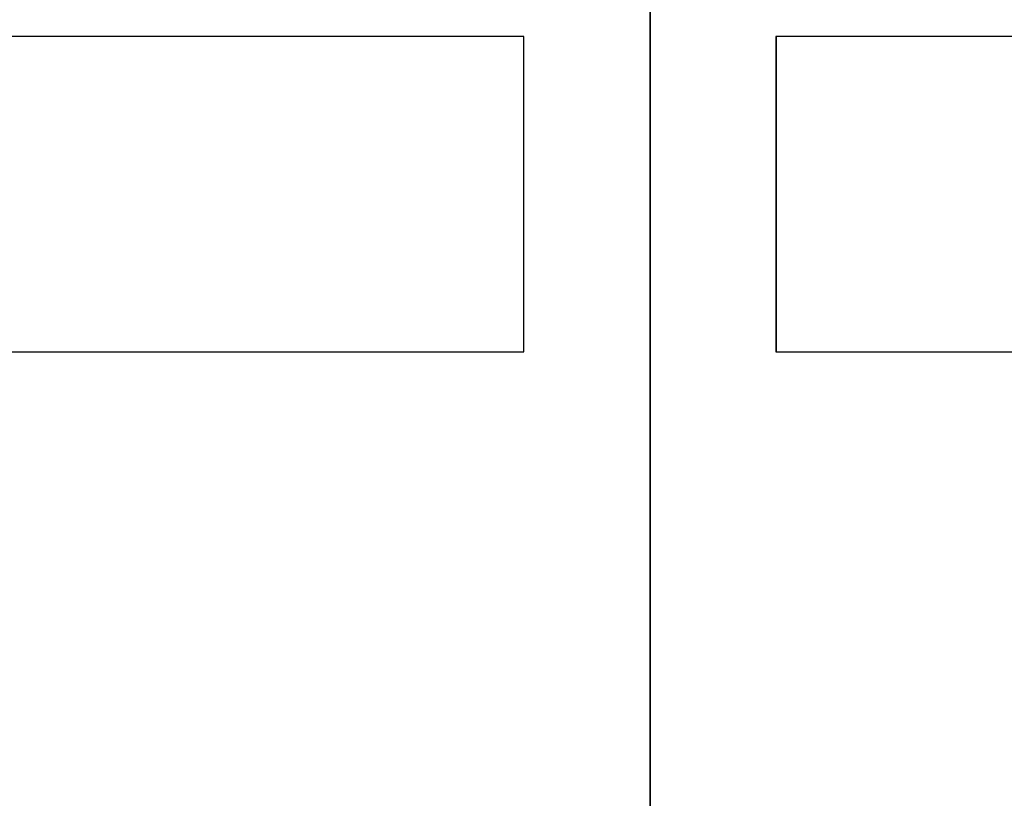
# Model space of a CAD drawing. Header units: millimetres. Extents: x -35665 to 9285, y 16711 to 36239.
# Tile 16 of 22: x -26485 to -25079, y 30472 to 31584. Entities that reach past the tile are written whole.
import ezdxf

# ---------------------------------------------------------------- set-up
doc = ezdxf.new("R2010")
doc.units = ezdxf.units.MM
doc.header["$LTSCALE"] = 100

# ---------------------------------------------------------------- blocks, each defined once
blk = doc.blocks.new('kastblok 3')
for points in [[(0, -3998.7), (2520, -3998.7), (2520, 0), (0, 0)], [(2339.6, -1800), (179.6, -1800), (179.6, -2250), (2339.6, -2250)], [(180, -2250), (2340, -2250), (2340, -1800), (180, -1800)]]:
    blk.add_lwpolyline(points, close=True)

msp = doc.modelspace()

# ---------------------------------------------------------------- block references
for p in [(-28104.5, 33359.6), (-25584.5, 33359.6)]:
    msp.add_blockref('kastblok 3', p)

doc.saveas('drawing.dxf')
